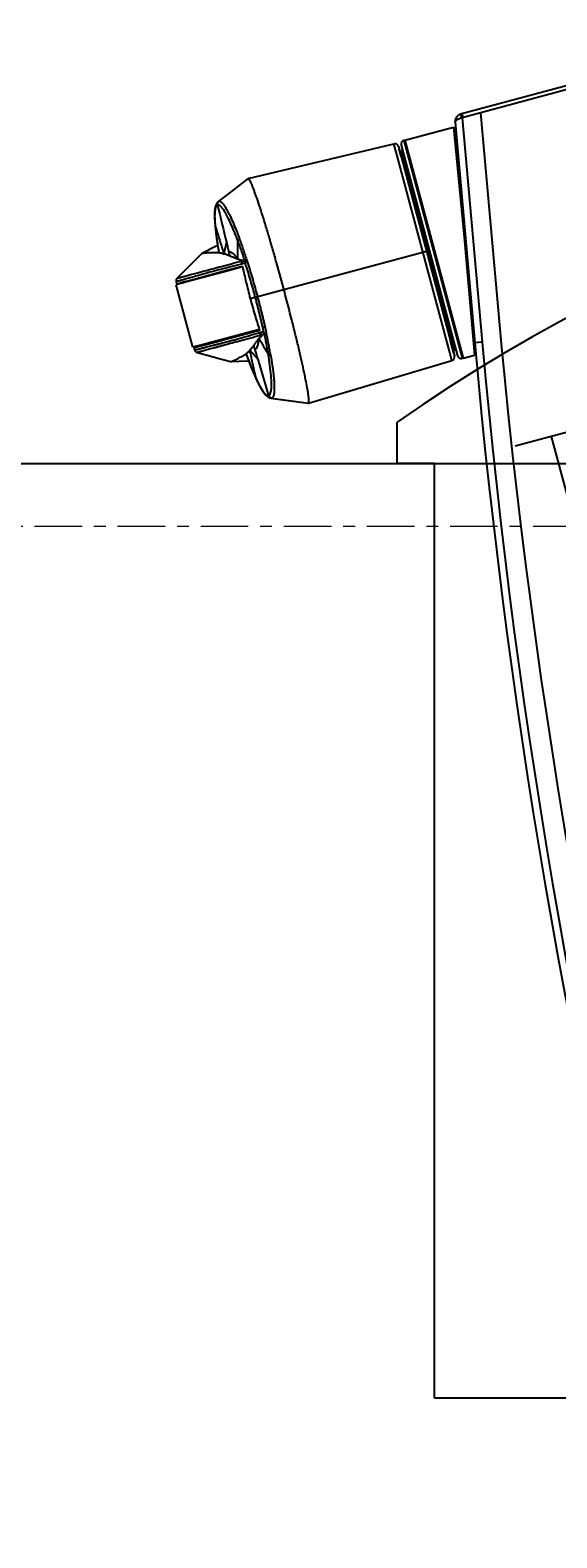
# Model space of a CAD drawing. Header units: millimetres. Extents: x -56641 to 6003, y -24465 to 16563.
# Tile 21 of 79: x -32221 to -32080, y -5955 to -5552. Entities that reach past the tile are written whole.
import ezdxf

# ---------------------------------------------------------------- set-up
doc = ezdxf.new("R2010")
doc.units = ezdxf.units.MM
for name, pattern in [('HIDDEN', [375, 250, -125]), ('Linia siatki', [22.224999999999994, 12.7, -3.174999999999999, 3.174999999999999, -3.174999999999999]), ('Przerywana długa', [390, 250, -140])]:
    doc.linetypes.add(name, pattern=pattern)
for name, color, linetype in [('JEVENHUUVA', 7, 'Continuous'), ('JEVENMITAT', 2, 'Continuous'), ('KATKOVIIVAT', 5, 'HIDDEN'), ('MUOTOVIIVAT', 7, 'Continuous')]:
    doc.layers.add(name, color=color, linetype=linetype)
doc.layers.add('S-GRID', color=7, linetype='Continuous', lineweight=5)
doc.layers.add('Wyposażenie_urządzenia grzewcze', color=1, linetype='Continuous', true_color=0xff0000)
doc.dimstyles.new('ISO-25', dxfattribs={"dimtxt": 2.5, "dimasz": 2.5, "dimexe": 1.25, "dimexo": 0.625, "dimtad": 1, "dimtxsty": 'Standard', "dimcen": 2.5, "dimadec": 0, "dimazin": 0, "dimtfac": 1, "dimtmove": 0, "dimatfit": 3, "dimfxl": 1, "dimarcsym": 0})

# ---------------------------------------------------------------- blocks, each defined once
blk = doc.blocks.new('O1011in')
at = {"layer": 'Wyposażenie_urządzenia grzewcze'}
for p, q in [((1994.89303960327, 849.8890769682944), (2009.67160707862, 794.7347122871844)), ((2006.96701476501, 794.0100189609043), (2010.64826467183, 794.9964069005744)), ((2016.17512653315, 793.8462297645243), (2012.33653855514, 792.7031853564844)), ((2016.17508264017, 793.8462330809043), (2016.17487234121, 793.8461745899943)), ((2017.15875457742, 793.7149436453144), (2016.17508264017, 793.8462330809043)), ((2017.1766615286, 793.7162395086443), (2017.17613242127, 793.7163045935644)), ((2017.56671639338, 793.2143831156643), (2017.56668973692, 793.2144401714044)), ((2017.65254476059, 793.0206102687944), (2017.56668974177, 793.2144401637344)), ((2017.57128426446, 793.2008455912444), (2017.56671639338, 793.2143831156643)), ((2012.0354292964, 792.6401427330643), (2011.73415685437, 792.5594170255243)), ((2013.59610787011, 786.8156110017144), (2012.0354292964, 792.6401427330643)), ((2012.04991791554, 792.6440260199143), (2012.06440680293, 792.6479083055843)), ((2013.6105967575, 786.8194932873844), (2012.04991791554, 792.6440260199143)), ((2013.6250856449, 786.8233755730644), (2012.06440680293, 792.6479083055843)), ((2012.33661402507, 792.7031687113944), (2012.39296783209, 792.4926564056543)), ((2018.25930964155, 792.7297363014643), (2018.25120615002, 792.7305282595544)), ((2011.52871359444, 792.2138974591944), (2011.72792536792, 792.2316363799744)), ((2012.06304000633, 786.2133006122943), (2011.52871359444, 792.2138974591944)), ((2011.74875930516, 792.3925102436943), (2011.72318723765, 792.3856582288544)), ((2011.74373820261, 792.1507596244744), (2011.72318723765, 792.3856582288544)), ((2012.25324793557, 786.3321545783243), (2011.72792536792, 792.2316363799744)), ((2012.00098504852, 789.5095568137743), (2011.73415685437, 792.5594170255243)), ((2013.69579632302, 786.9458500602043), (2012.18688129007, 792.5771976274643)), ((2012.24890494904, 792.4229962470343), (2012.30686049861, 792.4385253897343)), ((2012.24890494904, 792.4229962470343), (2013.6724096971, 787.1104042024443)), ((2013.76866238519, 786.9830064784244), (2012.26856286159, 792.5814541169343)), ((2012.2887682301, 792.5061469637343), (2012.26860591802, 792.5814677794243)), ((2012.28874315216, 792.5061402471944), (2012.37326074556, 792.1907162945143)), ((2012.39296783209, 792.4926564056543), (2013.81128932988, 787.1993787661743)), ((2017.48097416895, 791.8999155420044), (2018.87480262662, 792.2754016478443)), ((2017.74025968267, 792.4311186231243), (2017.7399687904, 792.4309375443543)), ((2019.00034559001, 792.2996181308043), (2017.82263896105, 791.9703157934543)), ((2017.82414177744, 791.9652331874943), (2018.8821417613, 792.2481101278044)), ((2017.84288724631, 792.5247679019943), (2017.84086949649, 792.5325047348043)), ((2018.87480262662, 792.2754016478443), (2019.01818132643, 792.3138666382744)), ((2018.8821417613, 792.2481101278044), (2019.02552259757, 792.2863840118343)), ((2019.00030823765, 792.2996344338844), (2019.10631497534, 792.3322890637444)), ((2019.01818132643, 792.3138666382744), (2019.16295707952, 792.3526145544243)), ((2019.05060725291, 792.2930800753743), (2019.02007909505, 792.3066294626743)), ((2019.02552259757, 792.2863840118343), (2019.17035035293, 792.3249922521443)), ((2019.10631497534, 792.3322890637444), (2019.20675340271, 792.3627692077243)), ((2019.16295707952, 792.3526145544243), (2019.24014260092, 792.3728242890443)), ((2019.17035035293, 792.3249922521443), (2019.26701643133, 792.3505979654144)), ((2019.24014256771, 792.3728244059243), (2019.22554537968, 792.4241009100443)), ((2019.26702080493, 792.3505991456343), (2019.71472862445, 790.6795343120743)), ((2013.01856757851, 789.7822172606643), (2012.37326074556, 792.1907162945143)), ((2017.3994946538, 792.0195610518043), (2017.42348656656, 792.0262203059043)), ((2017.48950919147, 791.9607133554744), (2017.46638544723, 791.9536947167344)), ((2017.82263896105, 791.9703157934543), (2017.48699712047, 791.8778972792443)), ((2017.487569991, 791.8751967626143), (2017.82414177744, 791.9652331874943)), ((2011.77367764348, 791.7178288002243), (2011.78143293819, 791.7199068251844)), ((2011.57275957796, 786.0819303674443), (2011.11154763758, 791.2614364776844)), ((2011.80969302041, 791.3133686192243), (2011.81512985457, 791.3148254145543)), ((2017.73275630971, 791.0453803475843), (2013.11244884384, 789.8073726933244)), ((2011.84047342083, 790.9676983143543), (2011.84708760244, 790.9694705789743)), ((2011.84947726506, 790.8665832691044), (2011.85593762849, 790.8683143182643)), ((2011.8736376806, 790.6660017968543), (2011.86748495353, 790.6643531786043)), ((2019.32984958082, 790.5770452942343), (2019.55445407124, 790.6370009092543)), ((2019.47990647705, 790.5946224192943), (2019.33044540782, 790.5544391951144)), ((2019.47986281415, 790.5942064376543), (2019.49941750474, 790.6223095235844)), ((2019.55011111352, 790.6134683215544), (2019.47990647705, 790.5946224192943)), ((2019.62579726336, 790.6337118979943), (2019.55011111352, 790.6134683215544)), ((2019.55445407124, 790.6370009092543), (2019.68718673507, 790.6723241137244)), ((2019.70084902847, 790.6534239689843), (2019.62579726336, 790.6337118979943)), ((2019.68718673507, 790.6723241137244), (2019.71472425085, 790.6795331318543)), ((2019.71393688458, 790.6013646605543), (2019.70084868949, 790.6534253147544)), ((2011.87648879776, 790.5632381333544), (2011.88248770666, 790.5648455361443)), ((2011.885492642, 790.4621230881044), (2011.89133773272, 790.4636892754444)), ((2017.93527781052, 790.2041319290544), (2018.290246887, 790.2990898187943)), ((2018.29659588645, 790.2756817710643), (2017.94173189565, 790.1798847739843)), ((2018.290246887, 790.2990898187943), (2019.32984958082, 790.5770452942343)), ((2019.33044540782, 790.5544391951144), (2018.29659588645, 790.2756817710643)), ((2011.94020237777, 789.8659695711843), (2011.94355288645, 789.8668673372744)), ((2013.69628021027, 787.2531404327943), (2013.01856757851, 789.7822172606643)), ((2017.94085436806, 790.0381444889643), (2017.93125689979, 790.0356199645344)), ((2017.95571099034, 790.1260960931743), (2017.96562564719, 790.1281581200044)), ((2018.0655687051, 789.9985372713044), (2018.06326204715, 789.9993608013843)), ((2018.43178959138, 789.8507151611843), (2018.43110595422, 789.8540696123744)), ((2018.56925051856, 789.8153789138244), (2018.56754146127, 789.8208215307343)), ((2018.56926883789, 789.8152799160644), (2018.56925051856, 789.8153789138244)), ((2019.03098896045, 789.8500015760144), (2019.02433898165, 789.8452260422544)), ((2012.29210590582, 786.4662047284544), (2012.00098504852, 789.5095568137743)), ((2012.25328304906, 786.6110936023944), (2012.00098504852, 789.5095568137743)), ((2012.00344300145, 789.1375159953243), (2012.00727307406, 789.1385422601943)), ((2018.67082506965, 789.0973755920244), (2018.67363570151, 789.0833839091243)), ((2018.67363570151, 789.0833839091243), (2018.67364538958, 789.0832720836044)), ((2012.06106760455, 788.4903797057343), (2012.06391324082, 788.4911421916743)), ((2012.08807913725, 788.1870345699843), (2012.09046331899, 788.1876734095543)), ((2018.34289117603, 788.2681051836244), (2018.5864528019, 788.4542664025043)), ((2018.58628397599, 788.4541380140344), (2018.57130060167, 788.4464822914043)), ((2018.58635516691, 788.4541191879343), (2018.61156398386, 788.4779198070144)), ((2018.61156398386, 788.4779198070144), (2018.65189525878, 788.5494169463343)), ((2017.78426616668, 787.8407471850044), (2013.88846717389, 786.9115237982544)), ((2017.78404311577, 787.8406086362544), (2017.78425647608, 787.8406622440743)), ((2017.78425647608, 787.8406622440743), (2017.78705720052, 787.8420768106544)), ((2013.6724096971, 787.1104042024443), (2013.73036524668, 787.1259333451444)), ((2013.73037454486, 787.1259358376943), (2013.69628021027, 787.2531404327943)), ((2013.69628021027, 787.2531404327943), (2013.74848256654, 787.0583185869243)), ((2013.76870599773, 786.9829841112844), (2013.73037454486, 787.1259358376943)), ((2013.81128932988, 787.1993787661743), (2013.88846229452, 786.9115996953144)), ((2012.25196211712, 786.6262688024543), (2012.22763872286, 786.6197513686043)), ((2012.29210590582, 786.4662047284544), (2012.25328304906, 786.6110936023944)), ((2013.59610787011, 786.8156110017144), (2012.29210590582, 786.4662047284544)), ((2013.6105967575, 786.8194932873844), (2013.6250856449, 786.8233755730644)), ((2009.25756331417, 785.4615753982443), (2012.06304000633, 786.2133006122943)), ((2012.07204385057, 786.1121855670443), (2012.04616194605, 786.2087781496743)), ((2012.10579997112, 786.1212304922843), (2012.07991806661, 786.2178230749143)), ((2008.40445271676, 785.1294574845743), (2012.10579997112, 786.1212304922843))]:
    blk.add_line(p, q, dxfattribs=at)
for points in [[(2017.17636541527, 793.7161798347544), (2016.86372576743, 793.7566898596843), (2016.5102820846, 793.8028266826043), (2016.17807027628, 793.8464844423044)], [(2017.30736635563, 793.6422375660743), (2017.22728896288, 793.7012561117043), (2017.17613242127, 793.7163045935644)], [(2017.24151153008, 793.6449623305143), (2017.24120672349, 793.6449048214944), (2017.24090768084, 793.6448241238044), (2017.24063452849, 793.6446529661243)], [(2017.56671639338, 793.2143831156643), (2017.46893923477, 793.4083138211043), (2017.38481775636, 793.5462712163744), (2017.30736635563, 793.6422375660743)], [(2017.84093327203, 792.5323262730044), (2017.75070794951, 792.7761528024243), (2017.65254476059, 793.0206102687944)], [(2018.25120155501, 792.7305294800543), (2017.80767505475, 792.7142824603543), (2017.77449625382, 792.7118668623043)], [(2019.1552362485, 792.4933021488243), (2018.88488869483, 792.5654475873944), (2018.56136121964, 792.6507815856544), (2018.25930599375, 792.7297372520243)], [(2017.84321418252, 792.5330465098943), (2017.84357059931, 792.5330180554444), (2017.84345845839, 792.5330353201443), (2017.84289266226, 792.5331532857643), (2017.84226679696, 792.5333397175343), (2017.84189740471, 792.5334942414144), (2017.84150716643, 792.5337260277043), (2017.84093135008, 792.5341817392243), (2017.84032322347, 792.5348172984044), (2017.83969200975, 792.5356806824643)], [(2019.22550018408, 792.4240908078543), (2019.20714373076, 792.4595223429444), (2019.18101867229, 792.4823293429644), (2019.15525918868, 792.4933092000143)], [(2019.68786501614, 790.5065427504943), (2019.70021841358, 790.5216856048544), (2019.71047705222, 790.5416904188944), (2019.71615637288, 790.5645540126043), (2019.71622381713, 790.5890801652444), (2019.71395424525, 790.6013692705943)], [(2019.03102363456, 789.8500206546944), (2019.24323060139, 790.0611724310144), (2019.48002500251, 790.2977340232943), (2019.68785781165, 790.5065944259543)], [(2018.67364538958, 789.0832720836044), (2018.65022763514, 789.3006392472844), (2018.61304532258, 789.5597357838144), (2018.56926883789, 789.8152799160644)], [(2018.60219068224, 789.6230994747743), (2018.62803180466, 789.6355640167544), (2019.02437959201, 789.8452484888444)], [(2018.65189525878, 788.5494169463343), (2018.67414622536, 788.6381607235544), (2018.68482513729, 788.7522411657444), (2018.6851342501, 788.8969541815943), (2018.673636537, 789.0833743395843)], [(2017.78721128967, 787.8421951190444), (2018.05336372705, 788.0463827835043), (2018.34289117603, 788.2681051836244)]]:
    blk.add_lwpolyline(points, dxfattribs=at)
for centre, radius, start, end in [((1827.2214821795, 774.8868455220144), 184.61766817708, 5.088513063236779, 24.9114869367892), ((1832.33772335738, 776.2577382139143), 179.90000000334, 5.088513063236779, 24.9114869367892), ((1832.33772335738, 776.2577382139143), 180.1, 5.088513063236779, 24.9114869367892), ((2012.05380020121, 792.6295371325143), 0.015, 105.0000000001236, 194.999999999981), ((2012.09028870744, 792.5513157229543), 0.1, 14.99999999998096, 104.9999999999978), ((2012.3650932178, 792.6072681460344), 0.1000318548, 106.5375577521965, 194.9813633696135), ((2012.36519053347, 792.6073473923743), 0.09999171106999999, 106.6059991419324, 194.9999132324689), ((2012.24372856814, 792.4423147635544), 0.02, 195.0000011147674, 284.9999999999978), ((2013.677586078, 787.0910856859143), 0.02, 105.0000000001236, 194.9999988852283), ((2013.86516366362, 787.0088990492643), 0.1000318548, 195.072949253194, 281.3635730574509), ((2013.86529061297, 787.0088637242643), 0.09999171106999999, 195.0345356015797, 281.2745126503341), ((2013.60671447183, 786.8339821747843), 0.015, 194.999999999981, 284.9999999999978), ((2013.59920374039, 786.9199681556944), 0.1, 284.9999999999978, 14.99999999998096), ((2012.0540361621, 786.3144156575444), 0.2, 284.9999999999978, 5.088513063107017)]:
    blk.add_arc(centre, radius, start, end, dxfattribs=at)
for points, start_tangent, end_tangent in [([(2016.1748706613, 793.8461802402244), (2016.16726287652, 793.8373913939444), (2016.16463685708, 793.8282590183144), (2016.16286306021, 793.8160057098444), (2016.16194289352, 793.8006459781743), (2016.1618777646, 793.7821943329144), (2016.16431825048, 793.7360733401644), (2016.17944531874, 793.6076378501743), (2016.20795283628, 793.4329834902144), (2016.24940071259, 793.2149082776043), (2016.30305943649, 792.9571809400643), (2016.36806373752, 792.6640109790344), (2016.44329472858, 792.3404002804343), (2016.52751984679, 791.9916891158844), (2016.61930544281, 791.6237789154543), (2016.819352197, 790.8551133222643), (2017.03009247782, 790.0856711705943), (2017.13508069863, 789.7168022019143), (2017.23747054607, 789.3667719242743), (2017.33553780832, 789.0415028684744), (2017.42765491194, 788.7463639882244), (2017.5122604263, 788.4863893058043), (2017.58796085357, 788.2658266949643), (2017.6220564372, 788.1715607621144), (2017.65346168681, 788.0884859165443), (2017.68205041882, 788.0169273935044), (2017.70769644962, 787.9572104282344), (2017.7302821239, 787.9096264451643), (2017.74972389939, 787.8743316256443), (2017.7659467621, 787.8514483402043), (2017.77282765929, 787.8446992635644), (2017.77887569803, 787.8410989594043), (2017.7840342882, 787.8406477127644)], (-0.9585313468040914, -0.2849871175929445), (0.9754204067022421, 0.2203520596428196)), ([(2017.18568328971, 792.5649515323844), (2017.18003700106, 792.5977418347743), (2017.17473194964, 792.6290711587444), (2017.16963005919, 792.6596985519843), (2017.16466598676, 792.6900197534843), (2017.15510315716, 792.7501455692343), (2017.14605775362, 792.8094604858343), (2017.13760406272, 792.8674642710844), (2017.12980260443, 792.9237410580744), (2017.12266995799, 792.9781983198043), (2017.11618139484, 793.0310336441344), (2017.11032334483, 793.0823226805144), (2017.10512978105, 793.1317529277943), (2017.09679565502, 793.2246252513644), (2017.09359487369, 793.2687092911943), (2017.09103953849, 793.3112816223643), (2017.08796863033, 793.3903733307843), (2017.08758214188, 793.4604524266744), (2017.08982297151, 793.5229202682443), (2017.09476389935, 793.5769498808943), (2017.10232744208, 793.6221684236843), (2017.11253204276, 793.6586339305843), (2017.11864906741, 793.6737111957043), (2017.1254359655, 793.6865969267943), (2017.14090991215, 793.7054202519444), (2017.1495623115, 793.7114130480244), (2017.15870937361, 793.7151099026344)], (-0.1711354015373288, 0.98524751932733), (0.964968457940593, 0.2623659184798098)), ([(2017.15878563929, 793.7151779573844), (2017.17744505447, 793.7107176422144), (2017.19986201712, 793.6996577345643), (2017.20985730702, 793.6920836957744), (2017.23328425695, 793.6626812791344), (2017.24060967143, 793.6447358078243)], (0.9905556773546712, -0.1371110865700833), (0.2874140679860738, -0.9578064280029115)), ([(2017.15879178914, 793.7151795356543), (2017.15961458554, 793.7153821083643)], (0.9686310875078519, 0.2485031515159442), (0.9730786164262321, 0.2304734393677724)), ([(2017.17563194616, 793.7163613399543), (2017.17332803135, 793.7165562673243), (2017.15961261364, 793.7153904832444)], (-0.9941840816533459, 0.1076940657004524), (-0.9733828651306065, -0.2291850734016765)), ([(2017.15961501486, 793.7153802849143), (2017.21079992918, 793.6922650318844), (2017.24151153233, 793.6449623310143)], (0.9906624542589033, -0.1363374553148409), (0.2880509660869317, -0.9576150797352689)), ([(2017.24063452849, 793.6446529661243), (2017.19673006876, 793.6003341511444), (2017.17070132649, 793.4946637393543), (2017.16314723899, 793.3303278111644), (2017.17418854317, 793.1114892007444), (2017.20347261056, 792.8436500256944), (2017.25020796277, 792.5334311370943)], (-0.9700474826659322, -0.2429153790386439), (0.1653676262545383, -0.9862319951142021)), ([(2017.17613242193, 793.7163045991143), (2017.17563194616, 793.7163613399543)], (-0.993062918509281, 0.1175841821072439), (-0.9941840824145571, 0.1076940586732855)), ([(2017.52884003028, 792.6696416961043), (2017.24151153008, 793.6449623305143)], (-0.2769337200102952, 0.9608890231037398), (-0.2882367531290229, 0.9575591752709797)), ([(2017.56527283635, 793.2136381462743), (2017.5456131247, 793.2546625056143), (2017.51928120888, 793.3077523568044), (2017.49384828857, 793.3568139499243), (2017.46954272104, 793.4013786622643), (2017.4460746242, 793.4420792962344), (2017.42324796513, 793.4793495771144), (2017.37963600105, 793.5434194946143), (2017.33941579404, 793.5922192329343), (2017.30282910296, 793.6254367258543), (2017.2700691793, 793.6431487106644), (2017.25530040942, 793.6459919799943), (2017.24151828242, 793.6449309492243)], (-0.4268949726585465, 0.9043012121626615), (-0.9776215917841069, -0.2103711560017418)), ([(2017.57128302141, 793.2008447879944), (2017.56527283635, 793.2136381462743)], (-0.4235015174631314, 0.9058953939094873), (-0.4268949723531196, 0.9043012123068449)), ([(2017.57128454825, 793.2008457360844), (2017.65659062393, 792.8242639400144), (2017.74041747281, 792.4313550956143)], (0.2297977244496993, -0.9732384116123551), (0.2041697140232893, -0.9789355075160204)), ([(2017.83860067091, 792.5367584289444), (2017.77222553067, 792.7173120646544), (2017.70332411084, 792.8943954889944), (2017.63590499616, 793.0566590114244), (2017.57128641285, 793.2008466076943)], (-0.337236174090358, 0.9414200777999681), (-0.4234701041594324, 0.9059100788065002)), ([(2017.52884008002, 792.6696417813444), (2017.60328750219, 792.4097985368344)], (0.2769332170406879, -0.960889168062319), (0.2739208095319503, -0.9617522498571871)), ([(2017.52884008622, 792.6696417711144), (2017.63671087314, 792.5501126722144), (2017.73980945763, 792.4306963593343)], (0.6726029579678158, -0.7400035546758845), (0.6421160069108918, -0.7666074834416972)), ([(2018.25120615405, 792.7305280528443), (2018.24630657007, 792.7302074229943), (2018.22669126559, 792.7261429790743), (2018.20083435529, 792.7174451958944), (2018.16874283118, 792.7041148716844), (2018.13042368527, 792.6861528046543), (2018.08588390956, 792.6635597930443), (2018.07377360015, 792.6571874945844), (2018.06124977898, 792.6505225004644), (2018.03486096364, 792.6363011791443), (2017.97680725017, 792.6043079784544), (2017.9140779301, 792.5679057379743), (2017.88617373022, 792.5510467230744), (2017.85559455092, 792.5331349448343)], (-0.9998100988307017, -0.01948759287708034), (-0.8714650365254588, -0.4904576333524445)), ([(2017.25028438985, 792.5333067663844), (2017.24047840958, 792.5452242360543), (2017.21712761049, 792.5584112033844), (2017.18560690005, 792.5648613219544)], (-0.4838934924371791, 0.8751268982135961), (-0.9970762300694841, 0.0764132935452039)), ([(2017.18563099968, 792.5648654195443), (2017.19750280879, 792.4975932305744), (2017.20977669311, 792.4301745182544), (2017.22266781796, 792.3613892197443), (2017.23622735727, 792.2909403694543), (2017.26513094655, 792.1462766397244), (2017.28034652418, 792.0727941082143), (2017.29610241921, 791.9983927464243)], (0.1711468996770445, -0.9852455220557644), (0.2092278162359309, -0.9778669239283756)), ([(2017.49508351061, 792.1180842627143), (2017.37330416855, 792.3296015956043), (2017.25028074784, 792.5333137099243)], (-0.4923493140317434, 0.8703976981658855), (-0.529831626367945, 0.8481028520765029)), ([(2017.25028312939, 792.5333141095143), (2017.26129812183, 792.4688100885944), (2017.27296526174, 792.4027411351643), (2017.28524685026, 792.3353529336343), (2017.29810702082, 792.2668521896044), (2017.32546831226, 792.1270138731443), (2017.33996304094, 792.0557165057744), (2017.355033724, 791.9833600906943)], (0.1654763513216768, -0.9862137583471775), (0.2062207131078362, -0.9785055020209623)), ([(2017.42349354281, 792.0261949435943), (2017.57354378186, 792.0672425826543), (2017.71682387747, 792.1061017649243), (2017.85306068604, 792.1428843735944), (2017.98160297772, 792.1776261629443), (2018.10342441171, 792.2106330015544), (2018.21788994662, 792.2416538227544), (2018.42570836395, 792.2977934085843), (2018.51903006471, 792.3228330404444), (2018.60623512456, 792.3463619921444), (2018.68716390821, 792.3682671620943), (2018.76169626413, 792.3884126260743), (2018.82982417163, 792.4067343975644), (2018.89156945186, 792.4232685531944), (2018.94694086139, 792.4380641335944), (2018.99586505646, 792.4511219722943), (2019.03826432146, 792.4624320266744), (2019.07412555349, 792.4719889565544), (2019.10344818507, 792.4797877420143), (2019.12621717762, 792.4858199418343), (2019.15526453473, 792.4933011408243)], (0.9641897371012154, 0.265213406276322), (-0.03561304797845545, -0.9993656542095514)), ([(2019.20706521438, 792.4203590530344), (2019.19502575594, 792.4175193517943), (2019.17167562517, 792.4118092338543), (2019.14175143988, 792.4043443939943), (2019.10523879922, 792.3951189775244), (2019.06214242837, 792.3841324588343), (2019.01247329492, 792.3713931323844), (2018.95624821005, 792.3569392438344), (2018.89346984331, 792.3408179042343), (2018.82407845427, 792.3230817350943), (2018.74803920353, 792.3037682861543), (2018.66547926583, 792.2828493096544), (2018.57642050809, 792.2602302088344), (2018.48063174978, 792.2357166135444), (2018.27055228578, 792.1809682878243), (2018.1557841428, 792.1502867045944), (2018.03492859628, 792.1172928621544), (2017.90761698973, 792.0817090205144), (2017.77483240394, 792.0437915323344), (2017.63604498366, 792.0035873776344), (2017.48947445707, 791.9608323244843)], (-0.9741328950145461, -0.225975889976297), (-0.959923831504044, -0.2802610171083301)), ([(2017.63395305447, 792.3018735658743), (2017.60730662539, 792.2655179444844), (2017.58375156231, 792.2332115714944), (2017.56220083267, 792.2039593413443), (2017.54149555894, 792.1764556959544), (2017.5204368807, 792.1493295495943), (2017.49776278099, 792.1213052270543)], (-0.5945079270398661, -0.8040897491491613), (-0.6383492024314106, -0.7697469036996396)), ([(2017.60328827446, 792.4097947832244), (2017.53392228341, 792.3260632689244), (2017.52167636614, 792.2861710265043), (2017.51154368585, 792.2387320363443), (2017.49776340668, 792.1213063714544)], (-0.9658013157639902, -0.259283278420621), (-0.07069438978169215, -0.9974980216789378)), ([(2017.60328736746, 792.4097984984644), (2017.6135239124, 792.3738272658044), (2017.62374506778, 792.3378513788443), (2017.63395080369, 792.3018704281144)], (0.2739153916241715, -0.9617537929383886), (0.2726695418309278, -0.9621077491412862)), ([(2017.7399687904, 792.4309375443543), (2017.7192488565, 792.4079461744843), (2017.69860136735, 792.3840319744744), (2017.67769121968, 792.3587023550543), (2017.65622357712, 792.3314852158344), (2017.63395305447, 792.3018735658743)], (-0.6784872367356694, -0.7346121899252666), (-0.5923951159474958, -0.8056475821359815)), ([(2017.84254492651, 792.5249137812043), (2017.82431316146, 792.5105630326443), (2017.80792660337, 792.4971108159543), (2017.79334197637, 792.4843184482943), (2017.77994204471, 792.4718547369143), (2017.76708997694, 792.4592640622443), (2017.75407259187, 792.4459148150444), (2017.74025968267, 792.4311186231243)], (-0.8041431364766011, -0.5944357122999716), (-0.6780653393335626, -0.7350016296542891)), ([(2017.84027503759, 792.5320813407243), (2017.83860067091, 792.5367584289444)], (-0.3368570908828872, 0.9415557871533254), (-0.3372361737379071, 0.9414200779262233)), ([(2017.84288876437, 792.5247684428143), (2017.84027503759, 792.5320813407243)], (-0.3362680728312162, 0.9417663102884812), (-0.3368570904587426, 0.9415557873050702)), ([(2017.85546382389, 792.5331143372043), (2017.84052770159, 792.5334328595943)], (-0.9997491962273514, 0.02239519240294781), (-0.9997947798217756, 0.02025828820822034)), ([(2017.84503158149, 792.5263240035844), (2017.84288822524, 792.5247621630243), (2017.84273615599, 792.5246513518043)], (-0.8081911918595, -0.5889201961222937), (-0.8081911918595, -0.5889201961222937)), ([(2017.85017171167, 792.5300695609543), (2017.85004507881, 792.5299772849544), (2017.84503158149, 792.5263240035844)], (-0.8081911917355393, -0.5889201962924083), (-0.8081911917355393, -0.5889201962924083)), ([(2017.85559108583, 792.5331411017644), (2017.85187264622, 792.5310508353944), (2017.85017497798, 792.5304182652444)], (-0.8799109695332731, -0.4751385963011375), (-0.9664224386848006, -0.2569584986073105)), ([(2019.22549755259, 792.4241001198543), (2019.20706521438, 792.4203590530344)], (-0.07143245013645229, 0.9974454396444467), (-0.9741328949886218, -0.2259758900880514)), ([(2017.33426122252, 791.8242904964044), (2017.33058702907, 791.8406835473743), (2017.32344837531, 791.8727409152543), (2017.31969286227, 791.8897179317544), (2017.31423623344, 791.9145262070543), (2017.30910237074, 791.9380357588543), (2017.29605354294, 791.9985064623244)], (-0.2191565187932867, 0.9756897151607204), (-0.2093251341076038, 0.9778460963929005)), ([(2017.29607963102, 791.9983879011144), (2017.33347763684, 791.9950524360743), (2017.34655333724, 791.9901617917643), (2017.35503469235, 791.9833555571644)], (0.9995485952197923, 0.03004339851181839), (0.6126241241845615, -0.7903743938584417)), ([(2017.81179143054, 790.0606329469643), (2017.74574220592, 790.2726135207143), (2017.68131012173, 790.4893848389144), (2017.61866787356, 790.7090139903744), (2017.55656933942, 790.9342972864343), (2017.52665847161, 791.0455795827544), (2017.49720536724, 791.1569769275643), (2017.46769650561, 791.2708663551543), (2017.4392255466, 791.3832559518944), (2017.41146475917, 791.4953952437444), (2017.38449003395, 791.6071714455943), (2017.35862042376, 791.7172493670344), (2017.33426200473, 791.8242909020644)], (-0.3043187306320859, 0.9525702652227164), (-0.2179943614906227, 0.975950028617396)), ([(2017.3342930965, 791.8241485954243), (2017.34868560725, 791.8246988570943), (2017.36194414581, 791.8243976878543), (2017.38406956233, 791.8212992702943), (2017.3909396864, 791.8191531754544), (2017.39755022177, 791.8159130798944)], (0.9978319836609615, 0.06581285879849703), (0.8501418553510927, -0.5265537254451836)), ([(2017.35503163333, 791.9833593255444), (2017.3664470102, 791.9921714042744), (2017.37766656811, 792.0011515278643), (2017.3886964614, 792.0102972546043), (2017.39953370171, 792.0195958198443)], (0.7970892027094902, 0.603861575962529), (0.7536852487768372, 0.6572355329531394)), ([(2017.35503204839, 791.9833593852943), (2017.36860227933, 791.9410733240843), (2017.37310367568, 791.9268063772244)], (0.2018314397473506, -0.9794202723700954), (0.2647352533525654, -0.9643211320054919)), ([(2017.37281925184, 791.9278269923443), (2017.37310091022, 791.9268129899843), (2017.37586669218, 791.9154638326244), (2017.37829600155, 791.9039851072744), (2017.38353003, 791.8798050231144), (2017.38713387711, 791.8632601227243), (2017.39398817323, 791.8320235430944), (2017.39754898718, 791.8159186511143)], (0.2708031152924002, -0.9626347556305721), (0.2162153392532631, -0.9763457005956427)), ([(2017.46638544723, 791.9536947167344), (2017.43566302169, 791.9447596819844), (2017.40454322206, 791.9363762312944), (2017.37304113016, 791.9278894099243)], (-0.9573601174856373, -0.2888972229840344), (-0.9655720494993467, -0.2601357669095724)), ([(2017.39754899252, 791.8159186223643), (2017.42130132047, 791.7104851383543), (2017.44615867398, 791.6034186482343), (2017.47175227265, 791.4962220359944), (2017.49845796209, 791.3871423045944), (2017.52573575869, 791.2784234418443), (2017.55365883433, 791.1695921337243), (2017.58235108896, 791.0601937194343), (2017.61170359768, 790.9505915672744), (2017.67168731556, 790.7334547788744), (2017.73377795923, 790.5178727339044), (2017.79715892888, 790.3071386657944), (2017.8620674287, 790.1013379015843)], (0.2165232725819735, -0.9762774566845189), (0.3077409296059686, -0.9514701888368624)), ([(2017.49508410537, 792.1180852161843), (2017.4654019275, 792.0839721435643), (2017.43355984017, 792.0510946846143), (2017.3994946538, 792.0195610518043)], (-0.6407107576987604, -0.7677823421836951), (-0.7530103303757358, -0.6580086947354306)), ([(2017.46625694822, 791.9540516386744), (2017.44067397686, 791.9952746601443), (2017.39954650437, 792.0196069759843)], (-0.3137879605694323, 0.9494930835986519), (-0.9589634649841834, 0.2835296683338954)), ([(2017.48942941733, 791.9608191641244), (2017.4641669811, 792.0017932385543), (2017.42353537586, 792.0262066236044)], (-0.3126363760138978, 0.9498728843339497), (-0.9564891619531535, 0.2917678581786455)), ([(2017.48878268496, 791.8755749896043), (2017.48093740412, 791.8999047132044)], (-0.3060864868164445, 0.9520037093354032), (-0.3077087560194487, 0.9514805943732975)), ([(2017.73284351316, 791.0454027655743), (2017.60861778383, 791.4862238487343), (2017.48878268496, 791.8755749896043)], (-0.2587560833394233, 0.9659426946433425), (-0.3060864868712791, 0.9520037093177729)), ([(2017.49508366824, 792.1180843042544), (2017.49776307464, 792.1213053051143)], (0.6406488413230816, 0.7678340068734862), (0.6383517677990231, 0.7697447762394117)), ([(2017.93643978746, 790.2043930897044), (2017.84506216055, 790.6037775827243), (2017.73284351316, 791.0454027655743)], (-0.2108770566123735, 0.9775125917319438), (-0.2587560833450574, 0.9659426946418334)), ([(2019.56544519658, 790.5589090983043), (2019.59340961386, 790.5667539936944), (2019.63001929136, 790.5770592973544), (2019.66001828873, 790.5855501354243), (2019.68341366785, 790.5922265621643), (2019.70020884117, 790.5970881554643), (2019.71039262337, 790.6001325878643), (2019.71395017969, 790.6013570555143), (2019.71393630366, 790.6013608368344)], (0.9629056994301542, 0.2698381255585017), (-0.9886554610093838, 0.1502011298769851)), ([(2017.94170692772, 790.1798798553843), (2017.93643978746, 790.2043930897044)], (-0.2092685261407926, 0.977858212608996), (-0.2108770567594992, 0.9775125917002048)), ([(2019.68785584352, 790.5065517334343), (2019.68457283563, 790.5058037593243), (2019.6746980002, 790.5032773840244), (2019.65823419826, 790.4989643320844), (2019.63517470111, 790.4928604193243), (2019.6055232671, 790.4849638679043), (2019.56928627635, 790.4752735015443), (2019.526470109, 790.4637881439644), (2019.47710248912, 790.4505139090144), (2019.42129651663, 790.4354860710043), (2019.35912395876, 790.4187406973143), (2019.29040587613, 790.4002878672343), (2019.13338076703, 790.3582699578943), (2018.95153845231, 790.3092895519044), (2018.74158288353, 790.2528673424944), (2018.50358824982, 790.1889782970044), (2018.23620041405, 790.1169823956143), (2017.94085084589, 790.0381578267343)], (-0.9989390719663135, 0.04605138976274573), (-0.9668560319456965, -0.2553221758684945)), ([(2017.96563762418, 790.1281099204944), (2018.25615280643, 790.2006487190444), (2018.51932648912, 790.2681797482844), (2018.75706398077, 790.3318169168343), (2018.96793984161, 790.3902138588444), (2019.15289744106, 790.4425554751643), (2019.31144557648, 790.4876377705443), (2019.34649982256, 790.4975439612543)], (0.9704868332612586, 0.2411541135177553), (0.9624340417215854, 0.2715155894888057)), ([(2019.34649982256, 790.4975439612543), (2019.38092986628, 790.5072414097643), (2019.44390716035, 790.5249089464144), (2019.49537904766, 790.5393082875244)], (0.9624340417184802, 0.2715155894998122), (0.9630698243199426, 0.2692517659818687)), ([(2019.49537904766, 790.5393082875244), (2019.50033763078, 790.5406945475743), (2019.55018219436, 790.5546341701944), (2019.56544519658, 790.5589090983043)], (0.9630698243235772, 0.269251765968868), (0.9629056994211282, 0.2698381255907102)), ([(2013.01860480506, 789.7822269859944, 46.17910652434), (2013.01859823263, 789.7822252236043, 46.17884483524), (2013.01859224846, 789.7822236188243, 46.17858313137), (2013.01858940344, 789.7822228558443, 46.17845227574), (2013.01858685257, 789.7822221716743, 46.17832141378), (2013.01858444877, 789.7822215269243, 46.17819054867), (2013.01858324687, 789.7822212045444, 46.17812511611), (2013.01858204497, 789.7822208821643, 46.17805968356), (2013.01858030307, 789.7822204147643, 46.17792880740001), (2013.01857856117, 789.7822199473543, 46.17779793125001), (2013.01857507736, 789.7822190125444, 46.17753617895), (2013.01857333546, 789.7822185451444, 46.1774053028), (2013.01857266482, 789.7822183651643, 46.17735077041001), (2013.01857239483, 789.7822182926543, 46.17731804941), (2013.01857185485, 789.7822181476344, 46.17725260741), (2013.01857131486, 789.7822180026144, 46.17718716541), (2013.0185702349, 789.7822177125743, 46.17705628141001), (2013.01856974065, 789.7822175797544, 46.17697836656), (2013.0185693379, 789.7822174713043, 46.17687550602), (2013.01856772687, 789.7822170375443, 46.17646406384)], (-0.02510690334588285, -0.006732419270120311, -0.9996621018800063), (-0.00391553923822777, -0.001054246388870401, -0.9999917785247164)), ([(2013.11243945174, 789.8073702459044, 46.27628516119), (2013.10791818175, 789.8061587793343, 46.27564319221), (2013.10339691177, 789.8049473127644, 46.27500122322), (2013.10113627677, 789.8043415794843, 46.27468023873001), (2013.09887564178, 789.8037358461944, 46.27435925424), (2013.09661500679, 789.8031301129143, 46.27403826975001), (2013.09548468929, 789.8028272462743, 46.2738777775), (2013.09435437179, 789.8025243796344, 46.27371728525), (2013.0932240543, 789.8022215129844, 46.27355679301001), (2013.09265889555, 789.8020700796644, 46.27347654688), (2013.0920937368, 789.8019186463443, 46.27339630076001), (2013.09181115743, 789.8018429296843, 46.2733561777), (2013.09154136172, 789.8017706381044, 46.27326301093), (2013.09100603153, 789.8016271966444, 46.27305899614), (2013.08993537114, 789.8013403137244, 46.27265096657), (2013.08886471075, 789.8010534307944, 46.272242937), (2013.08779405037, 789.8007665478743, 46.27183490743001), (2013.08565272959, 789.8001927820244, 46.27101884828), (2013.08137008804, 789.7990452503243, 46.26938673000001), (2013.07922876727, 789.7984714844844, 46.26857067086), (2013.0770874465, 789.7978977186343, 46.26775461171), (2013.07601678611, 789.7976108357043, 46.26734658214), (2013.07494612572, 789.7973239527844, 46.26693855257), (2013.07387546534, 789.7970370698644, 46.266530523), (2013.07334013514, 789.7968936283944, 46.26632650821), (2013.07280480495, 789.7967501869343, 46.26612249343), (2013.07253713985, 789.7966784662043, 46.26602048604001), (2013.07226947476, 789.7966067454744, 46.26591847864), (2013.07178111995, 789.7964758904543, 46.26561653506), (2013.07130059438, 789.7963471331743, 46.26529827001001), (2013.07082006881, 789.7962183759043, 46.26498000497), (2013.06985901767, 789.7959608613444, 46.26434347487), (2013.06889796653, 789.7957033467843, 46.26370694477), (2013.06697586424, 789.7951883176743, 46.26243388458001), (2013.06505376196, 789.7946732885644, 46.26116082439), (2013.06120955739, 789.7936432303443, 46.25861470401), (2013.05928745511, 789.7931282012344, 46.25734164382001), (2013.05736535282, 789.7926131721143, 46.25606858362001), (2013.05640430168, 789.7923556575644, 46.25543205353), (2013.05544325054, 789.7920981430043, 46.25479552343), (2013.05496272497, 789.7919693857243, 46.25447725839), (2013.05472246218, 789.7919050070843, 46.25431812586), (2013.05460508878, 789.7918735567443, 46.25423500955), (2013.05450426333, 789.7918465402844, 46.25413059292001), (2013.05430261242, 789.7917925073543, 46.25392175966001), (2013.05410096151, 789.7917384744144, 46.25371292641), (2013.0536976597, 789.7916304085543, 46.25329525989), (2013.05289105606, 789.7914142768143, 46.25245992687), (2013.05208445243, 789.7911981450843, 46.25162459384), (2013.05047124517, 789.7907658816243, 46.24995392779), (2013.04885803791, 789.7903336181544, 46.24828326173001), (2013.04724483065, 789.7899013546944, 46.24661259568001), (2013.04563162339, 789.7894690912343, 46.24494192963), (2013.04401841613, 789.7890368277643, 46.24327126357), (2013.04240520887, 789.7886045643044, 46.24160059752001), (2013.04159860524, 789.7883884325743, 46.24076526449), (2013.04079200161, 789.7881723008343, 46.23992993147), (2013.0403886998, 789.7880642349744, 46.23951226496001), (2013.04018704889, 789.7880102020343, 46.23930343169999), (2013.03998539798, 789.7879561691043, 46.23909459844), (2013.03988457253, 789.7879291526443, 46.23899018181), (2013.03980432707, 789.7879076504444, 46.23886864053), (2013.03965069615, 789.7878664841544, 46.23861984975), (2013.03934343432, 789.7877841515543, 46.23812226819), (2013.03872891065, 789.7876194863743, 46.23712710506), (2013.03811438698, 789.7874548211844, 46.23613194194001), (2013.03688533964, 789.7871254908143, 46.23414161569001), (2013.03565629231, 789.7867961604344, 46.23215128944), (2013.03319819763, 789.7861374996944, 46.22817063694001), (2013.0319691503, 789.7858081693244, 46.22618031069), (2013.03074010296, 789.7854788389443, 46.22418998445), (2013.03012557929, 789.7853141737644, 46.22319482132), (2013.02951105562, 789.7851495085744, 46.2221996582), (2013.02920379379, 789.7850671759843, 46.22170207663), (2013.02889653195, 789.7849848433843, 46.22120449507), (2013.02860503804, 789.7849067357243, 46.22069881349), (2013.02850659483, 789.7848803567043, 46.22042167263), (2013.02840815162, 789.7848539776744, 46.22014453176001), (2013.0282112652, 789.7848012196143, 46.21959025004), (2013.02801437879, 789.7847484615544, 46.21903596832), (2013.02762060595, 789.7846429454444, 46.21792740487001), (2013.02722683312, 789.7845374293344, 46.21681884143), (2013.02683306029, 789.7844319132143, 46.21571027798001), (2013.02604551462, 789.7842208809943, 46.21349315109), (2013.02525796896, 789.7840098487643, 46.2112760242), (2013.02368287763, 789.7835877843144, 46.20684177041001), (2013.02289533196, 789.7833767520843, 46.20462464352), (2013.02250155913, 789.7832712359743, 46.20351608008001), (2013.0221077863, 789.7831657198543, 46.20240751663), (2013.02171401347, 789.7830602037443, 46.20129895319), (2013.02151712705, 789.7830074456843, 46.20074467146), (2013.02142722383, 789.7829833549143, 46.20046532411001), (2013.02138856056, 789.7829729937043, 46.20017273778), (2013.02131123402, 789.7829522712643, 46.19958756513), (2013.02123390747, 789.7829315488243, 46.19900239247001), (2013.02107925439, 789.7828901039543, 46.19783204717), (2013.0209246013, 789.7828486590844, 46.19666170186), (2013.02076994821, 789.7828072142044, 46.19549135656), (2013.02046064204, 789.7827243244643, 46.19315066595), (2013.02015133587, 789.7826414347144, 46.19080997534), (2013.01984202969, 789.7825585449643, 46.18846928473), (2013.01922341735, 789.7823927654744, 46.18378790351), (2013.018604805, 789.7822269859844, 46.17910652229)], (-0.9569675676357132, -0.2564178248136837, -0.1358785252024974), (-0.130923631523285, -0.03508570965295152, -0.9907714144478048)), ([(2017.83061464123, 790.0020776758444), (2017.81179088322, 790.0606334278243)], (-0.3060425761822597, 0.9520178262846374), (-0.3060425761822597, 0.9520178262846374)), ([(2017.86175557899, 790.1023022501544), (2017.85777099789, 790.0954945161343), (2017.84706593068, 790.0838473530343), (2017.83165123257, 790.0720312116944), (2017.82428313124, 790.0673571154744), (2017.8118668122, 790.0603970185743)], (-0.423040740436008, -0.9061106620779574), (-0.8861979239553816, -0.4633068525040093)), ([(2018.01864289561, 789.4556346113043), (2017.9721538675, 789.5844091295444), (2017.92520512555, 789.7187468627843), (2017.87794592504, 789.8581489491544), (2017.83062519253, 790.0020817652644)], (-0.3447150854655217, 0.9387073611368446), (-0.3078475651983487, 0.9514356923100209)), ([(2017.83069787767, 790.0018185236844), (2017.84270007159, 790.0088717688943), (2017.84972859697, 790.0136720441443), (2017.86379627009, 790.0258803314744), (2017.87221476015, 790.0377261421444), (2017.87427186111, 790.0444049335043)], (0.8795224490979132, 0.4758573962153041), (0.1598891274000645, 0.9871349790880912)), ([(2017.86175643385, 790.1023033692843), (2017.86800470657, 790.0731919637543), (2017.87427244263, 790.0444051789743)], (0.3076486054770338, -0.9515000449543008), (0.3152165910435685, -0.9490197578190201)), ([(2017.86207065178, 790.1013389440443), (2017.89348934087, 790.1098355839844), (2017.92464816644, 790.1182618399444), (2017.95571099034, 790.1260960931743)], (0.9653234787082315, 0.2610566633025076), (0.9717109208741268, 0.2361734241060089)), ([(2017.93125310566, 790.0356241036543), (2017.91714241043, 790.0381663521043), (2017.90293804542, 790.0404822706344), (2017.88864937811, 790.0425634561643), (2017.87427180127, 790.0444052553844)], (-0.9827057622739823, 0.1851739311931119), (-0.992978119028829, 0.1182981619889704)), ([(2017.87427409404, 790.0444056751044), (2017.92059089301, 789.9049914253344), (2017.96688607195, 789.7701283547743), (2018.01312922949, 789.6398285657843), (2018.05888049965, 789.5152999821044)], (0.3106966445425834, -0.9505091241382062), (0.3502672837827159, -0.9366497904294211)), ([(2017.93125689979, 790.0356199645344), (2017.97637297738, 790.0257631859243), (2018.02039487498, 790.0136381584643), (2018.06287037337, 789.9989144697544)], (0.982537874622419, -0.186062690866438), (0.94198624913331, -0.335651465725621)), ([(2017.93126892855, 790.0356211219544), (2017.95451946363, 790.0771943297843), (2017.95580888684, 790.1256671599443)], (0.6872720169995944, 0.7264001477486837), (-0.2093808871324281, 0.9778341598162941)), ([(2017.94085586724, 790.0381542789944), (2017.96414557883, 790.0797226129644), (2017.96560290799, 790.1281011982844)], (0.6871048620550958, 0.7265582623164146), (-0.2044740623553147, 0.9788719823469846)), ([(2018.06326204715, 789.9993608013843), (2018.06398202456, 789.8788025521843), (2018.05887958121, 789.5153262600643)], (0.008946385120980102, -0.9999599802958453), (-0.03494401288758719, -0.9993892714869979)), ([(2018.30284037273, 789.7990321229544), (2018.28016786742, 789.7971390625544), (2018.25532957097, 789.8030280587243), (2018.22836789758, 789.8167069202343), (2018.19932612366, 789.8381789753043), (2018.13517744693, 789.9045071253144), (2018.0655687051, 789.9985372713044)], (-0.9659262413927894, -0.2588174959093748), (-0.5584643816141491, 0.8295285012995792)), ([(2018.06597535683, 789.9989746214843), (2018.09914476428, 789.9860474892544), (2018.13079168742, 789.9735512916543), (2018.16234691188, 789.9605390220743), (2018.19564074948, 789.9463870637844), (2018.23243048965, 789.9305023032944), (2018.27425060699, 789.9125195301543)], (0.9415761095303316, -0.3368002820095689), (0.920063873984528, -0.3917683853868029)), ([(2018.27424686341, 789.9125212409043), (2018.28379501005, 789.8746959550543), (2018.29332587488, 789.8368670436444), (2018.3028397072, 789.7990341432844)], (0.2449695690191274, -0.9695307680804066), (0.2436595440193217, -0.9698608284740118)), ([(2018.27425060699, 789.9125195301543), (2018.30884531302, 789.8980966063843), (2018.34153079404, 789.8852851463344), (2018.37260372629, 789.8738168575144), (2018.4024038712, 789.8634589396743), (2018.43109774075, 789.8540573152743)], (0.9190267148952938, -0.3941952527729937), (0.9528222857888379, -0.303528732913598)), ([(2018.36828766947, 789.5367815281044), (2018.30284037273, 789.7990321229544)], (-0.2406134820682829, 0.9706210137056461), (-0.2436538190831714, 0.9698622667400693)), ([(2018.36828768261, 789.5367814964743), (2018.40194371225, 789.6942288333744), (2018.43178959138, 789.8507151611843)], (0.2125048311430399, 0.9771600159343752), (0.1724823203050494, 0.9850126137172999)), ([(2018.56754333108, 789.8208133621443), (2018.53073800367, 789.8274060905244), (2018.49524506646, 789.8356073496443), (2018.46187289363, 789.8446509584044), (2018.4311095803, 789.8540518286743)], (-0.987557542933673, 0.1572580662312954), (-0.9528227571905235, 0.303527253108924)), ([(2018.67083653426, 789.0973424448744), (2018.6131592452, 789.2861893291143), (2018.43178959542, 789.8507151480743)], (-0.2874697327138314, 0.9577897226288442), (-0.3126881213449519, 0.9498558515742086)), ([(2018.56731741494, 789.8202352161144), (2018.57378725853, 789.8200379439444)], (0.9995354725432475, -0.03047686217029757), (0.9995354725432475, -0.03047686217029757)), ([(2018.56857197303, 789.8151617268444), (2018.56753930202, 789.8208126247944)], (-0.1795168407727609, 0.9837549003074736), (-0.1800185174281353, 0.9836632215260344)), ([(2018.67082127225, 789.0973753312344), (2018.66370022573, 789.1723936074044), (2018.65506538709, 789.2512157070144), (2018.64479313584, 789.3343081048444), (2018.63294628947, 789.4213737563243), (2018.61869298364, 789.5179337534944), (2018.60270387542, 789.6185150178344), (2018.5849154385, 789.7235065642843), (2018.56857197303, 789.8151617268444)], (-0.08627528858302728, 0.9962713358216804), (-0.1795168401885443, 0.9837549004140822)), ([(2018.57118425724, 789.8121083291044), (2018.58288132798, 789.8191321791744)], (0.857311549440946, 0.5147979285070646), (0.857311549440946, 0.5147979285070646)), ([(2018.57378725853, 789.8200379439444), (2018.57687714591, 789.8199437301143)], (0.9995354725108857, -0.03047686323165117), (0.9995354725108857, -0.03047686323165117)), ([(2018.5828802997, 789.8191588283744), (2018.57662151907, 789.8194214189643)], (-0.9991210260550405, 0.0419186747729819), (-0.9991210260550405, 0.0419186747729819)), ([(2019.02433777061, 789.8452282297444), (2019.0180671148, 789.8422506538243), (2019.00618904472, 789.8381846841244), (2018.99114026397, 789.8344817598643), (2018.95153137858, 789.8281662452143), (2018.89924207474, 789.8233065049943), (2018.86682123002, 789.8213477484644), (2018.83092088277, 789.8198095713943), (2018.79562881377, 789.8187883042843), (2018.75757071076, 789.8180580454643), (2018.72648952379, 789.8176720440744), (2018.69345597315, 789.8174996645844), (2018.63218900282, 789.8177380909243), (2018.60189589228, 789.8182686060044), (2018.58288635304, 789.8191351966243)], (-0.8748743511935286, -0.4843499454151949), (-0.9980749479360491, 0.06201933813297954)), ([(2018.57132599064, 788.4463937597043), (2018.55086775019, 788.4454695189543), (2018.52823356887, 788.4537834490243), (2018.50327317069, 788.4711698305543), (2018.476048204, 788.4975344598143), (2018.41541928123, 788.5769294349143), (2018.34725996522, 788.6911374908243), (2018.27236199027, 788.8385166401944), (2018.19192627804, 789.0166213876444), (2018.10702154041, 789.2231848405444), (2018.01860617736, 789.4556211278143)], (-0.9612532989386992, -0.2756666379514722), (-0.3447117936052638, 0.9387085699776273)), ([(2018.01866166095, 789.4555473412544), (2018.03581575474, 789.4695053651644), (2018.0588779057, 789.5152991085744)], (0.8250669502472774, 0.5650349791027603), (-0.01888093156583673, 0.9998217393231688)), ([(2018.0588665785, 789.5153213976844), (2018.14577859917, 789.2912381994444), (2018.22946063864, 789.0924479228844), (2018.30903890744, 788.9209767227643), (2018.3833352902, 788.7793557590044), (2018.45096266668, 788.6704296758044), (2018.51122528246, 788.5951355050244), (2018.53848260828, 788.5702279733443), (2018.56371248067, 788.5540507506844), (2018.58671731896, 788.5467830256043), (2018.60713459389, 788.5483730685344)], (0.350262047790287, -0.9366517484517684), (0.9547583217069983, 0.2973828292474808)), ([(2018.60713854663, 788.5483603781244), (2018.3682876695, 789.5367815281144)], (-0.2291546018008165, 0.9733900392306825), (-0.2406134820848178, 0.9706210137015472)), ([(2018.60714439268, 788.5483505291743), (2018.61910147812, 788.5542424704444), (2018.63047088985, 788.5636535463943), (2018.64098818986, 788.5775848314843), (2018.65050002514, 788.5961750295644), (2018.65881972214, 788.6185424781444), (2018.66585437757, 788.6441872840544), (2018.67615110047, 788.7057931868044), (2018.67954145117, 788.7422308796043), (2018.68181884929, 788.7823572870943), (2018.68298061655, 788.8259141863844), (2018.68298701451, 788.8728419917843), (2018.68176522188, 788.9235930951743), (2018.67924678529, 788.9789018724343), (2018.67549004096, 789.0381754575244), (2018.67541002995, 789.0392977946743)], (0.9552219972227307, 0.2958900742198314), (-0.07124319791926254, 0.9974589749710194)), ([(2018.67202770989, 789.0832573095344), (2018.67083590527, 789.0973423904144)], (-0.0823999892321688, 0.9965993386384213), (-0.08624865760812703, 0.9962736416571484)), ([(2018.67541002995, 789.0392977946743), (2018.67202770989, 789.0832573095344)], (-0.07124319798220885, 0.9974589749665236), (-0.08239998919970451, 0.9965993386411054)), ([(2018.60712993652, 788.5483980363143), (2018.60419293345, 788.4920690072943), (2018.57142875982, 788.4464445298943)], (0.2295640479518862, -0.9732935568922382), (-0.7895816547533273, -0.613645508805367)), ([(2012.09763453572, 786.2129300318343), (2012.0746223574, 786.2131816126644), (2012.06303996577, 786.2132963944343)], (-0.9999314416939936, 0.01170947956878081), (-0.9999537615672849, 0.009616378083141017)), ([(2012.1790376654, 786.2553008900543), (2012.09763453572, 786.2129300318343)], (-0.8631285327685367, -0.5049842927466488), (-0.8991710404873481, -0.437597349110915)), ([(2012.25324793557, 786.3321545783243), (2012.23511515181, 786.2954173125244), (2012.21117586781, 786.2757243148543), (2012.1790376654, 786.2553008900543)], (0.08869460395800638, -0.9960588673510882), (-0.8631285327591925, -0.50498429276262))]:
    blk.add_spline(points, degree=3, dxfattribs=dict(at, start_tangent=start_tangent, end_tangent=end_tangent))
blk = doc.blocks.new('*D365')
at = {"layer": 'Defpoints', "color": 0, "transparency": 16777216}
for p in [(-30522.39986862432, -5446.253848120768), (-33222.39986862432, -5667.60013137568), (-30522.39986862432, -5667.60013137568)]:
    blk.add_point(p, dxfattribs=at)
at = {"layer": 'JEVENMITAT', "color": 0, "lineweight": -2, "transparency": 16777216}
for p, q in [((-33222.39986862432, -5666.97513137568), (-33222.39986862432, -5445.003848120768)), ((-33219.89986862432, -5446.253848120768), (-30524.89986862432, -5446.253848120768)), ((-30522.39986862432, -5666.97513137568), (-30522.39986862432, -5445.003848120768))]:
    blk.add_line(p, q, dxfattribs=at)
at = {"layer": 'JEVENMITAT', "color": 0, "transparency": 16777216}
for points in [[(-33219.89986862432, -5445.837181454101), (-33219.89986862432, -5446.670514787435), (-33222.39986862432, -5446.253848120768)], [(-30524.89986862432, -5445.837181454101), (-30524.89986862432, -5446.670514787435), (-30522.39986862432, -5446.253848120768)]]:
    blk.add_solid(points, dxfattribs=at)
at = {"layer": 'JEVENMITAT', "color": 0, "transparency": 16777216, "insert": (-31872.39986862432, -5444.378848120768), "char_height": 2.5, "attachment_point": 5}
blk.add_mtext('2700', dxfattribs=at)
blk = doc.blocks.new('TULO330-200')
at = {"layer": 'KATKOVIIVAT'}
for p, q in [((-240, 250), (240, 250)), ((240, 250), (240, 0)), ((240, 0), (-240, 0))]:
    blk.add_line(p, q, dxfattribs=at)
at = {"layer": 'MUOTOVIIVAT'}
for p, q in [((240, 0), (250, 0)), ((250, 0), (250, -10.98455022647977))]:
    blk.add_line(p, q, dxfattribs=at)
blk.add_arc((0, 345), 435, 234.9204890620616, 305.0795109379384, dxfattribs=at)

msp = doc.modelspace()

# ---------------------------------------------------------------- linework, layer by layer
at = {"layer": 'JEVENHUUVA'}
msp.add_lwpolyline([(-33222.39986862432, -5667.60013137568), (-30522.39986862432, -5667.60013137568), (-30522.39986862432, -7067.60013137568), (-33222.39986862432, -7067.60013137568), (-33222.39986862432, -5667.60013137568)], dxfattribs=at)
at = {"layer": 'S-GRID', "linetype": 'Linia siatki'}
msp.add_line((-55866.74056289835, -5684.407452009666), (1287.740407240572, -5684.40745200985), dxfattribs=at)

# ---------------------------------------------------------------- block references
at = {"layer": 'JEVENHUUVA', "rotation": 180}
msp.add_blockref('TULO330-200', (-31872.39986862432, -5667.60013137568), dxfattribs=at)
at = {"layer": 'Wyposażenie_urządzenia grzewcze', "linetype": 'Przerywana długa', "xscale": 10, "yscale": 10, "zscale": 10, "rotation": 180}
msp.add_blockref('O1011in', (-11984.34336354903, 2286.967706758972), dxfattribs=at)

# ---------------------------------------------------------------- dimensions: what is measured, and where the dimension line sits
at = {"layer": 'JEVENMITAT'}
dim = msp.add_linear_dim(base=(-30522.39986862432, -5446.253848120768), p1=(-33222.39986862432, -5667.60013137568), p2=(-30522.39986862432, -5667.60013137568), dimstyle='ISO-25', dxfattribs=at)
dim.commit()
dim.dimension.update_dxf_attribs({"geometry": '*D365', "text_midpoint": (-31872.39986862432, -5444.378848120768)})

doc.saveas('drawing.dxf')
